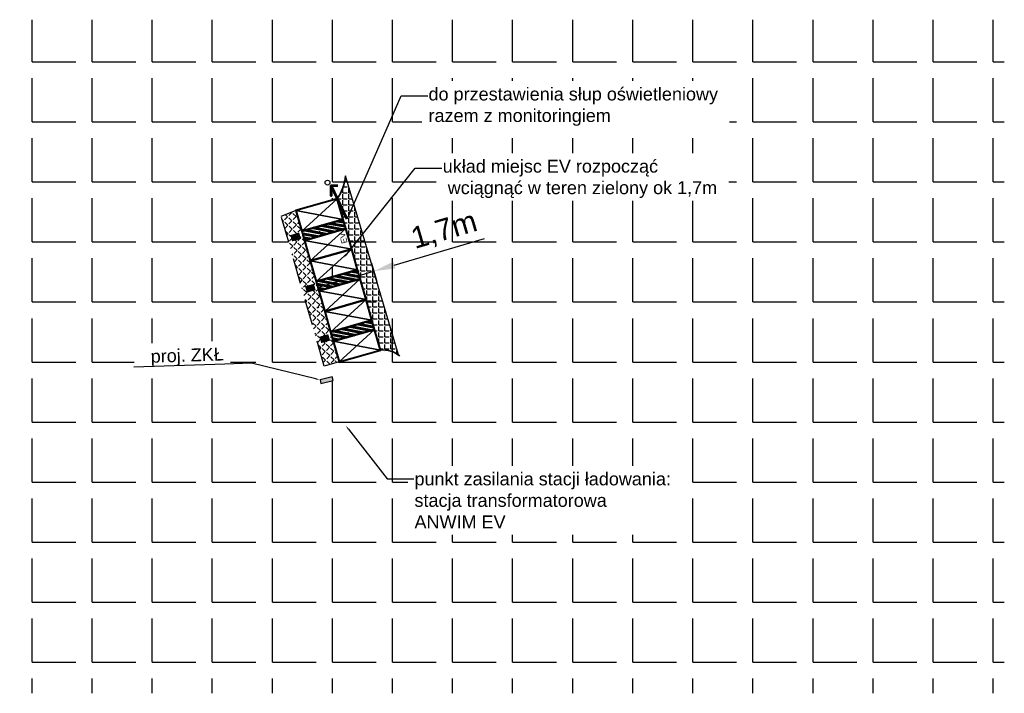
# Model space of a CAD drawing. Header units: millimetres. Extents: x 1588 to 2956, y 391 to 546.
# Tile 12 of 12: x 2841 to 2956, y 402 to 480. Entities that reach past the tile are written whole.
import ezdxf
from ezdxf import colors
from ezdxf.entities.mleader import LeaderData, LeaderLine
from ezdxf.math import Vec2, Vec3

# ---------------------------------------------------------------- set-up
doc = ezdxf.new("R2010")
doc.units = ezdxf.units.MM
doc.linetypes.add('L_0_06', pattern=[2, 1.5, -0.5])
doc.linetypes.add('L_0_08', pattern=[5, 3, -2])
for name, color, linetype, lineweight in [('3_Obszar_Akt_MOJ', 5, 'L_0_08', 50), ('ANWIM_E_Urządzenia', 1, 'Continuous', 35), ('GSSKOA', 7, 'L_0_06', 18), ('punkty_wysokosciowe_naturalne', 7, 'Continuous', 18)]:
    doc.layers.add(name, color=color, linetype=linetype, lineweight=lineweight)
doc.layers.add('Ładowarka', color=7, linetype='Continuous')
doc.styles.get("Standard").update_dxf_attribs({"font": 'arial.ttf'})
doc.dimstyles.new('ISO-25', dxfattribs={"dimtxt": 2.5, "dimasz": 2.5, "dimexe": 1.25, "dimexo": 0.625, "dimtad": 1, "dimtxsty": 'Standard', "dimcen": 2.5, "dimadec": 0, "dimazin": 0, "dimtfac": 1, "dimtmove": 0, "dimatfit": 3, "dimfxl": 1, "dimarcsym": 0})

# ---------------------------------------------------------------- blocks, each defined once
blk = doc.blocks.new('ZKŁ_1')
h = blk.add_hatch(color=1)
h.dxf.hatch_style = 1
h.paths.add_polyline_path([(0, 0), (0, 0.38), (-1.32, 0.38), (-1.32, 0)])
at = {"color": 18, "lineweight": 30, "true_color": 0x000000}
blk.add_lwpolyline([(-1.32, 0), (0, 0), (0, 0.38), (-1.32, 0.38)], close=True, dxfattribs=at)
blk = doc.blocks.new('GSPWPN')
at = {"linetype": 'Continuous', "lineweight": 13}
blk.add_hatch(color=0, dxfattribs=at).paths.add_polyline_path([(0, -0.09, 1), (0, 0.09, 1)])
at = {"color": 0, "linetype": 'Continuous', "lineweight": 13}
blk.add_circle((0, 0), 0.0906, dxfattribs=at)
blk = doc.blocks.new('*D62')
at = {"color": 0, "lineweight": -2, "transparency": 16777216}
for p, q in [((2885.02, 451.34), (2895.49, 454.42)), ((2880.67, 451.08), (2881.3, 448.94)), ((2882.35, 451.57), (2882.98, 449.43)), ((2880.95, 450.14), (2882.63, 450.63)), ((2878.55, 449.43), (2876.15, 448.72))]:
    blk.add_line(p, q, dxfattribs=at)
at = {"color": 0, "transparency": 16777216}
for points in [[(2884.91, 451.74), (2885.14, 450.94), (2882.63, 450.63)], [(2878.43, 449.83), (2878.67, 449.03), (2880.95, 450.14)]]:
    blk.add_solid(points, dxfattribs=at)
at = {"layer": 'Defpoints', "color": 0, "transparency": 16777216}
for p in [(2880.5, 451.68), (2882.17, 452.17), (2882.63, 450.63)]:
    blk.add_point(p, dxfattribs=at)
at = {"color": 0, "transparency": 16777216, "insert": (2890.85, 455.28), "char_height": 2.5, "attachment_point": 5, "rotation": 16.4282}
blk.add_mtext('1,7m', dxfattribs=at)

msp = doc.modelspace()

# ---------------------------------------------------------------- hatches: boundary and pattern name
at = {"true_color": 0xffffff}
h = msp.add_hatch(dxfattribs=at)
h.set_pattern_fill('ANGLE')
h.set_pattern_definition([(0, (0, 0), (0, 6.985), [5.08, -1.905]), (90, (0, 0), (-6.985, 4e-16), [5.08, -1.905])])
h.paths.add_polyline_path([(2841.466, 479.895), (2841.466, 401.507), (2955.941, 401.507), (2955.941, 479.895)])
h.paths.add_polyline_path([(2878.602, 440.075), (2876.875, 439.583), (2871.867, 457.049), (2873.542, 457.692)], flags=16)
h.paths.add_polyline_path([(2880.065, 453.184), (2880.75, 450.78), (2875.942, 449.41), (2875.257, 451.814)], flags=0)
h.paths.add_polyline_path([(2878.393, 459.051), (2879.078, 456.646), (2879.38, 455.589), (2880.065, 453.184), (2875.942, 449.41), (2880.75, 450.78), (2881.052, 449.722), (2881.737, 447.318), (2882.422, 444.914), (2882.724, 443.856), (2883.409, 441.452), (2878.601, 440.081), (2875.257, 451.814), (2874.571, 454.218), (2874.27, 455.276), (2873.585, 457.68)], flags=16)
h.paths.add_polyline_path([(2878.99, 447.835), (2881.737, 447.318), (2879.676, 445.431), (2876.929, 445.947)], flags=0)
h.paths.add_polyline_path([(2876.239, 446.418, -1), (2876.148, 446.418, -1)], flags=16)
h.paths.add_polyline_path([(2877.804, 438.319), (2877.903, 437.915), (2876.489, 437.571), (2876.391, 437.976)], flags=16)
h.paths.add_polyline_path([(2865.617, 439.445), (2856.582, 439.143), (2856.492, 441.832), (2865.527, 442.135)], flags=16)
h.paths.add_polyline_path([(2865.322, 439.72), (2856.857, 439.437), (2856.786, 441.557), (2865.251, 441.84)], flags=0)
h.paths.add_polyline_path([(2886.991, 427.581), (2917.24, 427.583), (2917.24, 420.307), (2886.992, 420.306)], flags=16)
h.paths.add_polyline_path([(2887.276, 427.296), (2916.955, 427.298), (2916.955, 420.592), (2887.277, 420.591)], flags=0)
h.paths.add_polyline_path([(2880.031, 453.811), (2879.578, 455.401), (2878.193, 455.006), (2878.646, 453.417)], flags=24)
at = {"true_color": 0xcd6928}
h = msp.add_hatch(dxfattribs=at)
h.set_pattern_fill('ANGLE', color=32, scale=0.1)
h.set_pattern_definition([(0, (0.5245, 0.1495), (0, 0.6985), [0.508, -0.1905]), (90, (0.5245, 0.1495), (-0.6985, 4e-17), [0.508, -0.1905])])
edge = h.paths.add_edge_path()
edge.add_line((2878.393, 459.051), (2879.078, 456.646))
edge.add_line((2879.078, 456.646), (2879.38, 455.589))
edge.add_line((2879.38, 455.589), (2880.065, 453.184))
edge.add_line((2880.065, 453.184), (2880.75, 450.78))
edge.add_line((2880.75, 450.78), (2881.052, 449.722))
edge.add_line((2881.052, 449.722), (2881.737, 447.318))
edge.add_line((2881.737, 447.318), (2882.422, 444.914))
edge.add_line((2882.422, 444.914), (2882.724, 443.856))
edge.add_line((2882.724, 443.856), (2883.412, 441.443))
edge.add_arc((2883.724, 438.426), 3.034, 54.18147, 95.91477, ccw=False)
edge.add_line((2885.5, 440.886), (2879.358, 461.715))
edge.add_arc((2873.117, 462.468), 6.286, 327.06527, 353.11879, ccw=False)
at = {"lineweight": 60, "true_color": 0x58ba48}
h = msp.add_hatch(dxfattribs=at)
h.set_pattern_fill('ANSI31', color=85, scale=0.14, angle=-235.86827)
h.set_pattern_definition([(169.131734, (5651.7702, -465.25), (-0.083811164, -0.436527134), [])])
h.paths.add_polyline_path([(2874.27, 455.276), (2874.571, 454.218), (2879.38, 455.589), (2879.078, 456.646)])
h = msp.add_hatch(dxfattribs=at)
h.set_pattern_fill('ANSI31', color=85, scale=0.14, angle=-235.86827)
h.set_pattern_definition([(169.131734, (5653.44226, -471.11637), (-0.083811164, -0.436527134), [])])
h.paths.add_polyline_path([(2875.942, 449.41), (2876.243, 448.352), (2881.052, 449.722), (2880.75, 450.78)])
h = msp.add_hatch(dxfattribs=at)
h.set_pattern_fill('ANSI31', color=85, scale=0.14, angle=-235.86827)
h.set_pattern_definition([(169.131734, (5655.1143, -476.98273), (-0.083811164, -0.436527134), [])])
h.paths.add_polyline_path([(2877.614, 443.543), (2877.915, 442.485), (2882.724, 443.856), (2882.422, 444.914)])
at = {"layer": 'Ładowarka'}
h = msp.add_hatch(color=5, dxfattribs=at)
h.dxf.hatch_style = 1
h.paths.add_polyline_path([(2874.173, 454.382), (2873.962, 455.122), (2872.926, 454.826), (2873.137, 454.086)])
h = msp.add_hatch(color=5, dxfattribs=at)
h.dxf.hatch_style = 1
h.paths.add_polyline_path([(2875.885, 448.421), (2875.674, 449.161), (2874.638, 448.866), (2874.849, 448.126)])

# ---------------------------------------------------------------- linework, layer by layer
msp.add_lwpolyline([(2885.5, 440.886), (2879.358, 461.715)])
at = {"lineweight": 30}
msp.add_circle((2877.249, 460.937), 0.284, dxfattribs=at)
at = {"color": 32, "lineweight": 35, "true_color": 0xcd6928}
for centre, radius, start, end in [((2873.117, 462.468), 6.286, 327.06527, 353.11879), ((2883.724, 438.426), 3.034, 50.62767, 95.91477)]:
    msp.add_arc(centre, radius, start, end, dxfattribs=at)
for p in [(2876.325, 455.196), (2877.997, 449.33), (2879.669, 443.464)]:
    msp.add_point(p)
at = {"layer": 'ANWIM_E_Urządzenia', "color": 7, "lineweight": 35, "true_color": 0xffffff}
for p, q in [((2874.27, 455.276), (2878.393, 459.051)), ((2875.942, 449.41), (2880.065, 453.184)), ((2877.614, 443.543), (2881.737, 447.318))]:
    msp.add_line(p, q, dxfattribs=at)
at = {"layer": 'ANWIM_E_Urządzenia', "color": 3, "lineweight": 35}
for p, q in [((2874.27, 455.276), (2878.393, 459.051)), ((2879.078, 456.646), (2873.585, 457.68)), ((2875.257, 451.814), (2879.38, 455.589)), ((2880.065, 453.184), (2874.571, 454.218)), ((2875.942, 449.41), (2880.065, 453.184)), ((2880.75, 450.78), (2875.257, 451.814)), ((2876.929, 445.947), (2881.052, 449.722)), ((2881.737, 447.318), (2876.243, 448.352)), ((2877.614, 443.543), (2881.737, 447.318)), ((2882.422, 444.914), (2876.929, 445.947)), ((2878.601, 440.081), (2882.724, 443.856)), ((2883.409, 441.452), (2877.915, 442.485))]:
    msp.add_line(p, q, dxfattribs=at)
at = {"layer": 'ANWIM_E_Urządzenia', "color": 114, "lineweight": 40, "true_color": 0x139b48}
for points in [[(2879.078, 456.646), (2878.393, 459.051), (2873.585, 457.68), (2874.27, 455.276)], [(2879.38, 455.589), (2879.078, 456.646), (2874.27, 455.276), (2874.571, 454.218)], [(2880.065, 453.184), (2879.38, 455.589), (2874.571, 454.218), (2875.257, 451.814)], [(2880.75, 450.78), (2880.065, 453.184), (2875.257, 451.814), (2875.942, 449.41)], [(2881.052, 449.722), (2880.75, 450.78), (2875.942, 449.41), (2876.243, 448.352)], [(2881.737, 447.318), (2881.052, 449.722), (2876.243, 448.352), (2876.929, 445.947)], [(2882.422, 444.914), (2881.737, 447.318), (2876.929, 445.947), (2877.614, 443.543)], [(2882.724, 443.856), (2882.422, 444.914), (2877.614, 443.543), (2877.915, 442.485)], [(2883.409, 441.452), (2882.724, 443.856), (2877.915, 442.485), (2878.601, 440.081)]]:
    msp.add_lwpolyline(points, close=True, dxfattribs=at)
at = {"layer": 'GSSKOA'}
msp.add_point((2878.987, 456.509), dxfattribs=at)
at = {"layer": 'punkty_wysokosciowe_naturalne'}
msp.add_point((2876.193, 446.418), dxfattribs=at)

# ---------------------------------------------------------------- block references
at = {"layer": 'punkty_wysokosciowe_naturalne', "linetype": 'Continuous', "xscale": 0.5, "yscale": 0.5, "zscale": 0.5, "rotation": 50.55637604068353}
msp.add_blockref('GSPWPN', (2876.193, 446.418), dxfattribs=at)

# ---------------------------------------------------------------- texts
at = {"layer": 'Ładowarka', "color": 3, "lineweight": 40, "insert": (2878.922, 453.758), "char_height": 0.6991, "attachment_point": 1, "rotation": 105.90875}
msp.add_mtext_dynamic_manual_height_columns('EV', width=0.58533, gutter_width=3.496, heights=[0], dxfattribs=at)

# ---------------------------------------------------------------- dimensions: what is measured, and where the dimension line sits
dim = msp.add_aligned_dim(p1=(2880.495, 451.676), p2=(2882.172, 452.17), distance=-1.604, text='1,7m', dimstyle='ISO-25')
dim.commit()
dim.dimension.update_dxf_attribs({"geometry": '*D62', "text_midpoint": (2890.853, 455.276)})

# ---------------------------------------------------------------- next in the draw order: leaders
at = {"linetype": 'Continuous', "lineweight": 0}
ml = msp.add_multileader_mtext('Standard', dxfattribs=at)
ml.set_content('{\\C256;\\c0;układ miejsc EV rozpocząć \\P wciągnąć w teren zielony ok 1,7m }', color=256)
ml.set_leader_properties()
ml.build(insert=Vec2(0, 0))
ml.multileader.update_dxf_attribs({"has_text_frame": 1, "text_right_attachment_type": 6, "dogleg_length": 6.199, "arrow_head_size": 0.5, "scale": 0.5})
ctx = ml.context
ctx.base_point, ctx.scale, ctx.char_height, ctx.arrow_head_size, ctx.landing_gap_size, ctx.plane_origin, ctx.plane_x_axis, ctx.plane_y_axis = Vec3(2890.558, 462.623), 0.5, 1.5, 0.5, 0.09, Vec3(2819.033, 352.074), Vec3(1, 0.0000491), Vec3(-0.0000491, 1)
ctx.right_attachment = 6
notes = []
notes.append((ctx, [(0, (1, 1, 0), (2887.458, 462.623), (1, 0.0000491), 3.099, [(2, [(2879.202, 452.214)], 0, [])])]))
ctx.mtext.insert, ctx.mtext.text_direction, ctx.mtext.rotation, ctx.mtext.defined_height, ctx.mtext.flow_direction = Vec3(2890.648, 463.594), Vec3(1, 0.0000491), 0.0000491, 5.255, 5
ctx.mtext.has_bg_fill, ctx.mtext.bg_color, ctx.mtext.bg_scale_factor, ctx.mtext.bg_transparency, ctx.mtext.use_window_bg_color = 1, -1023410167, 1.5, 0, 1
ml = msp.add_multileader_mtext('Standard', dxfattribs=at)
ml.set_content('{\\C256;\\c0;punkt zasilania stacji ładowania:\\Pstacja transformatorowa\\PANWIM EV}', color=256)
ml.set_leader_properties()
ml.build(insert=Vec2(0, 0))
ml.multileader.update_dxf_attribs({"has_text_frame": 1, "text_right_attachment_type": 6, "dogleg_length": 6.199, "arrow_head_size": 0.5, "scale": 0.5})
ctx = ml.context
ctx.base_point, ctx.scale, ctx.char_height, ctx.arrow_head_size, ctx.landing_gap_size, ctx.plane_origin, ctx.plane_x_axis, ctx.plane_y_axis = Vec3(2887.276, 426.456), 0.5, 1.5, 0.5, 0.09, Vec3(2819.213, 332.502), Vec3(1, 0.0000491), Vec3(-0.0000491, 1)
ctx.right_attachment = 6
notes.append((ctx, [(0, (1, 1, 0), (2884.177, 426.456), (1, 0.0000491), 3.099, [(2, [(2879.382, 432.642)], 0, [])])]))
ctx.mtext.insert, ctx.mtext.text_direction, ctx.mtext.rotation, ctx.mtext.defined_height, ctx.mtext.flow_direction = Vec3(2887.366, 427.206), Vec3(1, 0.0000491), 0.0000491, 5.255, 5
ctx.mtext.has_bg_fill, ctx.mtext.bg_color, ctx.mtext.bg_scale_factor, ctx.mtext.bg_transparency, ctx.mtext.use_window_bg_color = 1, -1023410167, 1.5, 0, 1
at = {"layer": 'ANWIM_E_Urządzenia', "color": 0, "linetype": 'Continuous', "lineweight": 0}
ml = msp.add_multileader_mtext('Standard', dxfattribs=at)
ml.set_content('proj. ZKŁ  ')
ml.set_leader_properties()
ml.build(insert=Vec2(0, 0))
ml.multileader.update_dxf_attribs({"has_text_frame": 1, "text_right_attachment_type": 6, "dogleg_length": 6.199, "arrow_head_size": 0.5, "scale": 0.5})
ctx = ml.context
ctx.base_point, ctx.scale, ctx.char_height, ctx.arrow_head_size, ctx.landing_gap_size, ctx.plane_origin, ctx.plane_x_axis, ctx.plane_y_axis = Vec3(2856.822, 440.497), 0.5, 1.5, 0.5, 0.09, Vec3(2883.771, 428.084), Vec3(0.9994405, 0.033447), Vec3(-0.033447, 0.9994405)
ctx.right_attachment, ctx.text_align_type = 6, 2
notes.append((ctx, [(1, (1, 1, 0), (2868.417, 439.914), (-0.9994405, -0.033447), 3.099, [(0, [(2876.391, 437.976)], 0, [])])]))
ctx.mtext.insert, ctx.mtext.text_direction, ctx.mtext.rotation, ctx.mtext.alignment, ctx.mtext.flow_direction = Vec3(2865.164, 441.747), Vec3(0.9994405, 0.033447), 0.0334532, 3, 5
ctx.mtext.has_bg_fill, ctx.mtext.bg_color, ctx.mtext.bg_scale_factor, ctx.mtext.bg_transparency, ctx.mtext.use_window_bg_color = 1, -1023410167, 1.5, 0, 1
for ctx, leaders in notes:
    for number, flags, end, landing, length, lines in leaders:
        leader = LeaderData()
        leader.index, (leader.has_last_leader_line, leader.has_dogleg_vector, leader.attachment_direction) = number, flags
        leader.last_leader_point, leader.dogleg_vector, leader.dogleg_length = Vec3(end), Vec3(landing), length
        for number, points, colour, breaks in lines:
            line = LeaderLine()
            line.index, line.vertices, line.color, line.breaks = number, Vec3.list(points), colors.encode_raw_color(colour), breaks
            leader.lines.append(line)
        ctx.leaders.append(leader)

# ---------------------------------------------------------------- next in the draw order: hatches: boundary and pattern name
at = {"layer": '3_Obszar_Akt_MOJ', "lineweight": 25, "true_color": 0xcd6928}
h = msp.add_hatch(dxfattribs=at)
h.set_pattern_fill('ANGLE', color=32, scale=0.1, angle=-223.42024)
h.set_pattern_definition([(136.579760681, (9377212.342, -1019101.8275), (-0.480109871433, -0.507342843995), [0.508, -0.1905]), (226.579760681, (9377212.342, -1019101.8275), (0.507342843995, -0.480109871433), [0.508, -0.1905])])
h.paths.add_polyline_path([(2873.542, 457.692), (2871.867, 457.049), (2876.875, 439.583), (2878.602, 440.075), (2878.602, 440.075)])
at = {"layer": 'Ładowarka'}
h = msp.add_hatch(color=5, dxfattribs=at)
h.dxf.hatch_style = 1
h.paths.add_polyline_path([(2877.557, 442.555), (2877.346, 443.295), (2876.31, 443), (2876.521, 442.26)])

# ---------------------------------------------------------------- next in the draw order: linework, layer by layer
at = {"linetype": 'Continuous'}
msp.add_lwpolyline([(2875.257, 451.814), (2878.629, 439.982)], dxfattribs=at)
at = {"layer": '3_Obszar_Akt_MOJ', "color": 32, "lineweight": 25, "true_color": 0xcd6928}
msp.add_lwpolyline([(2878.602, 440.075), (2876.875, 439.583), (2871.867, 457.049), (2873.542, 457.692), (2878.602, 440.075)], dxfattribs=at)

# ---------------------------------------------------------------- next in the draw order: block references
at = {"xscale": 1.1, "yscale": 1.1, "zscale": 1.1, "rotation": 13.66688205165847}
msp.add_blockref('ZKŁ_1', (2877.903, 437.915, 0.025), dxfattribs=at)

# ---------------------------------------------------------------- next in the draw order: leaders
at = {"linetype": 'Continuous', "lineweight": 0}
ml = msp.add_multileader_mtext('Standard', dxfattribs=at)
ml.set_content('{\\C256;\\c0;do przestawienia słup oświetleniowy \\Prazem z monitoringiem}', color=256)
ml.set_leader_properties()
ml.build(insert=Vec2(0, 0))
ml.multileader.update_dxf_attribs({"has_text_frame": 1, "text_right_attachment_type": 6, "dogleg_length": 6.199, "arrow_head_size": 0.5, "scale": 0.5})
ctx = ml.context
ctx.base_point, ctx.scale, ctx.char_height, ctx.arrow_head_size, ctx.landing_gap_size, ctx.plane_origin, ctx.plane_x_axis, ctx.plane_y_axis = Vec3(2888.909, 471.02), 0.5, 1.5, 0.5, 0.09, Vec3(2819.356, 356.507), Vec3(1, 0.0000491), Vec3(-0.0000491, 1)
ctx.right_attachment = 6
notes = []
notes.append((ctx, [(0, (1, 1, 0), (2885.81, 471.02), (1, 0.0000491), 3.099, [(2, [(2879.525, 456.646)], 0, [])])]))
ctx.mtext.insert, ctx.mtext.text_direction, ctx.mtext.rotation, ctx.mtext.defined_height, ctx.mtext.flow_direction = Vec3(2888.999, 471.99), Vec3(1, 0.0000491), 0.0000491, 5.255, 5
ctx.mtext.has_bg_fill, ctx.mtext.bg_color, ctx.mtext.bg_scale_factor, ctx.mtext.bg_transparency, ctx.mtext.use_window_bg_color = 1, -1023410167, 1.5, 0, 1
for ctx, leaders in notes:
    for number, flags, end, landing, length, lines in leaders:
        leader = LeaderData()
        leader.index, (leader.has_last_leader_line, leader.has_dogleg_vector, leader.attachment_direction) = number, flags
        leader.last_leader_point, leader.dogleg_vector, leader.dogleg_length = Vec3(end), Vec3(landing), length
        for number, points, colour, breaks in lines:
            line = LeaderLine()
            line.index, line.vertices, line.color, line.breaks = number, Vec3.list(points), colors.encode_raw_color(colour), breaks
            leader.lines.append(line)
        ctx.leaders.append(leader)

# ---------------------------------------------------------------- next in the draw order: linework, layer by layer
at = {"lineweight": 53}
msp.add_lwpolyline([(2879.523, 456.67), (2877.695, 460.589), (2877.695, 459.382), (2877.695, 460.589), (2878.454, 460.589)], dxfattribs=at)

doc.saveas('drawing.dxf')
